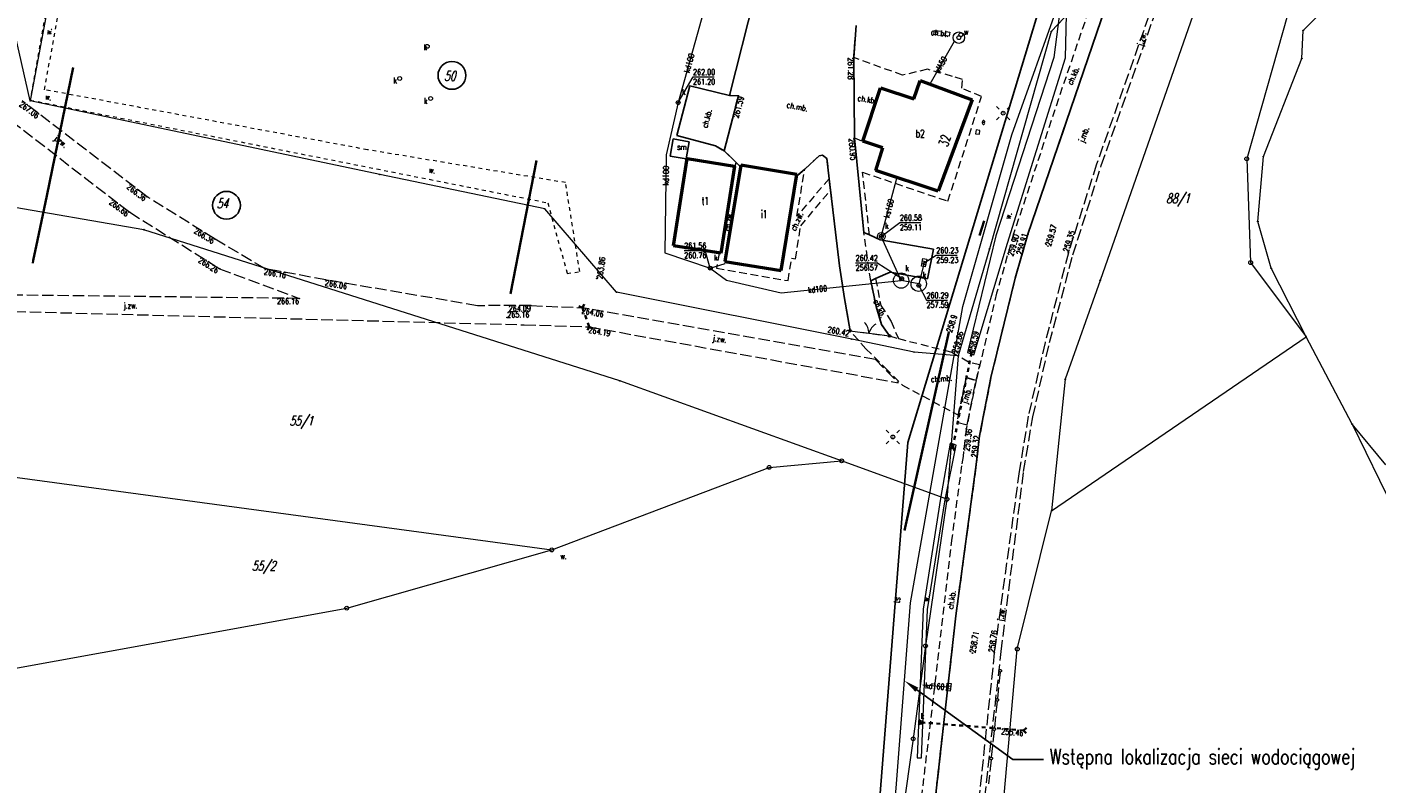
# Model space of a CAD drawing. Header units: metres. Extents: x 8389512 to 8390482, y 5507926 to 5510333.
# Tile 16 of 49: x 8389859 to 8390034, y 5508710 to 5508808. Entities that reach past the tile are written whole.
import ezdxf
from ezdxf import colors
from ezdxf.entities.mleader import LeaderData, LeaderLine
from ezdxf.enums import TextEntityAlignment as Align
from ezdxf.math import Vec2, Vec3

# ---------------------------------------------------------------- set-up
doc = ezdxf.new("R2010")
doc.units = ezdxf.units.M
doc.header["$MEASUREMENT"] = 0
for name, pattern in [('1', [0]), ('2_OTDM', [0]), ('2_OTKC', [1.5, 1, -0.5]), ('2_OTKJ', [2, 1.5, -0.5]), ('2_OTKK', [0]), ('2_OTKR', [0]), ('2_OTWM', [1, 0.5, -0.5]), ('3_EGBU_A', [0]), ('4_SUKP', [0]), ('4_SULO', [0]), ('4_SUPK', [0]), ('4_SUWP', [0])]:
    doc.linetypes.add(name, pattern=pattern)
doc.layers.get('0').update_dxf_attribs({"color": 252, "linetype": 'CONTINUOUS', "lineweight": 100})
for name, color, linetype, lineweight in [('Dzialki', 252, '1', 18), ('EADTD_T_0', 252, 'CONTINUOUS', 25), ('EGBB_E_T_0', 252, 'CONTINUOUS', 20), ('EGBB_L_0', 252, '3_EGBU_A', 50), ('Numery_dzialek', 252, 'CONTINUOUS', 13), ('OTD_E_T_5', 252, 'CONTINUOUS', 0), ('OTD_L_8', 252, '2_OTDM', 25), ('OTK_E_T_0', 252, 'CONTINUOUS', 0), ('OTK_E_T_1', 252, 'CONTINUOUS', 0), ('OTK_E_T_4', 252, 'CONTINUOUS', 0), ('OTK_L_0', 252, '2_OTKJ', 18), ('OTK_L_1', 252, '2_OTKK', 25), ('OTK_L_11', 252, 'CONTINUOUS', 18), ('OTK_L_2', 252, '2_OTKC', 18), ('OTK_L_5', 252, 'CONTINUOUS', 18), ('OTK_L_8', 252, 'CONTINUOUS', 35), ('OTO_L_1', 252, 'CONTINUOUS', 18), ('OTR_T_0', 252, 'CONTINUOUS', 18), ('OTW_E_T_1', 252, 'CONTINUOUS', 0), ('OTW_E_T_2', 252, 'CONTINUOUS', 0), ('OTW_L_3', 252, 'CONTINUOUS', 18), ('Oz działek', 3, 'CONTINUOUS', 25), ('PROJEKTOWANA KANALIZACJA', 1, 'CONTINUOUS', 25), ('PROJEKTOWANA WODA', 220, 'CONTINUOUS', 18), ('Punkty', 252, 'CONTINUOUS', 9), ('SUE_T_3', 252, 'CONTINUOUS', 18), ('SUK_E_T_4', 252, 'CONTINUOUS', 0), ('SUK_T_1', 252, 'CONTINUOUS', 18), ('SUK_T_3', 252, 'CONTINUOUS', 18), ('SUL_L_1', 252, '4_SULO', 35), ('SUP_E_T_1', 7, 'CONTINUOUS', 0), ('SUP_L_1', 252, '4_SUPK', 18), ('SUP_T_4', 7, 'CONTINUOUS', 18), ('SUTP_E_T_0', 252, 'CONTINUOUS', 0), ('SUTR_T_0', 252, 'CONTINUOUS', 18), ('SUW_T_3', 252, 'CONTINUOUS', 18), ('SUWP_E_T_0', 5, 'CONTINUOUS', 0), ('SUWP_L_0', 5, '4_SUWP', 18)]:
    doc.layers.add(name, color=color, linetype=linetype, lineweight=lineweight)
for name, color, linetype, lineweight, true_color in [('SUKP_E_T_0', 7, 'CONTINUOUS', 0, 0x803300), ('SUKP_L_0', 7, '4_SUKP', 18, 0x803300), ('SUKR_T_0', 7, 'CONTINUOUS', 18, 0x803300)]:
    doc.layers.add(name, color=color, linetype=linetype, lineweight=lineweight, true_color=true_color)
doc.styles.get("Standard").update_dxf_attribs({"font": 'Simplex.SHX', "width": 0.75})

# ---------------------------------------------------------------- blocks, each defined once
blk = doc.blocks.new('GRO')
at = {"linetype": 'Continuous'}
blk.add_circle((0, 0), 0.045, dxfattribs=at)
blk = doc.blocks.new('GRT')
at = {"linetype": 'Continuous'}
blk.add_circle((0, 0), 0.25, dxfattribs=at)
blk = doc.blocks.new('2_OTRS')
at = {"linetype": 'Continuous'}
blk.add_circle((0, 0), 0.045, dxfattribs=at)
blk = doc.blocks.new('4_SUEO_W')
at = {"linetype": 'Continuous'}
for p, q in [((-0.53035, 0.53035), (-0.8839, 0.8839)), ((0.53035, 0.53035), (0.8839, 0.8839)), ((-0.53035, -0.53035), (-0.8839, -0.8839)), ((0.53035, -0.53035), (0.8839, -0.8839))]:
    blk.add_line(p, q, dxfattribs=at)
blk.add_circle((0, 0), 0.025, dxfattribs=at)
blk = doc.blocks.new('4_SUPP')
at = {"linetype": 'Continuous'}
blk.add_circle((0, 0), 0.25, dxfattribs=at)
blk = doc.blocks.new('4_SUKK')
at = {"linetype": 'Continuous'}
for p, q in [((-0.5, -0.25), (-0.5, 0.25)), ((-0.5, 0.25), (0.5, 0.25)), ((-0.175, 0.25), (-0.175, -0.25)), ((0.175, 0.25), (0.175, -0.25)), ((0.5, 0.25), (0.5, -0.25)), ((0.5, -0.25), (-0.5, -0.25))]:
    blk.add_line(p, q, dxfattribs=at)
blk = doc.blocks.new('4_SUKS')
at = {"linetype": 'Continuous'}
blk.add_circle((0, 0), 0.25, dxfattribs=at)
blk = doc.blocks.new('4_SUPS')
at = {"linetype": 'Continuous'}
blk.add_circle((0, 0), 0.0625, dxfattribs=at)
blk = doc.blocks.new('4_SUPW')
at = {"linetype": 'Continuous'}
blk.add_circle((0, 0), 0.25, dxfattribs=at)
blk = doc.blocks.new('4_SUPW_A')
at = {"linetype": 'Continuous'}
for p, q in [((0.25, 0.25), (-0.25, 0.25)), ((-0.25, 0.25), (-0.25, -0.25)), ((0.25, -0.25), (0.25, 0.25)), ((-0.25, -0.25), (0.25, -0.25))]:
    blk.add_line(p, q, dxfattribs=at)
blk = doc.blocks.new('4_SUWS')
at = {"linetype": 'Continuous'}
for radius in [0.75, 0.25]:
    blk.add_circle((0, 0), radius, dxfattribs=at)

msp = doc.modelspace()

# ---------------------------------------------------------------- linework, layer by layer
at = {"layer": 'Dzialki'}
for p, q in [((8389878.62, 5508904.82), (8389859.03, 5508798.48)), ((8390027.43, 5508826.02), (8390017.5, 5508790.93)), ((8390024.86, 5508807.63), (8390035.43, 5508818.37)), ((8389997.86, 5508813.7), (8389992.04, 5508807.49)), ((8390011.11, 5508811.32), (8389998.41, 5508775.1)), ((8389859.03, 5508798.48), (8389857.05, 5508807.13)), ((8389992.04, 5508807.49), (8389984, 5508779.19)), ((8390024.68, 5508803.98), (8390024.86, 5508807.63)), ((8390019.67, 5508791.24), (8390024.68, 5508803.98)), ((8389904.57, 5508788.89), (8389859.03, 5508798.48)), ((8390017.5, 5508790.93), (8390018.01, 5508777.41)), ((8390018.95, 5508782.77), (8390019.67, 5508791.24)), ((8389926.05, 5508784.4), (8389904.57, 5508788.89)), ((8389873.83, 5508781.7), (8389852.05, 5508785.45)), ((8389935.42, 5508773.57), (8389926.05, 5508784.4)), ((8390020.68, 5508776.67), (8390018.95, 5508782.77)), ((8389935.83, 5508762.01), (8389873.83, 5508781.7)), ((8389984, 5508779.19), (8389979.93, 5508765.26)), ((8390018.01, 5508777.41), (8390025.23, 5508767.74)), ((8390025.23, 5508767.74), (8390020.68, 5508776.67)), ((8389998.41, 5508775.1), (8389993.85, 5508762.21)), ((8389966.06, 5508767.43), (8389935.42, 5508773.57)), ((8389992.08, 5508745.08), (8390025.23, 5508767.74)), ((8390031.24, 5508756.36), (8390025.23, 5508767.74)), ((8389974.18, 5508765.76), (8389966.06, 5508767.43)), ((8389979.93, 5508765.26), (8389974.18, 5508765.76)), ((8389979.93, 5508765.26), (8389978.45, 5508746.59)), ((8389964.73, 5508751.59), (8389935.83, 5508762.01)), ((8389993.85, 5508762.21), (8389992.08, 5508745.08)), ((8390035.61, 5508751.08), (8390031.24, 5508756.36)), ((8390031.24, 5508756.36), (8390040.14, 5508738.09)), ((8389844.41, 5508751.18), (8389926.96, 5508739.99)), ((8389926.96, 5508739.99), (8389955.28, 5508750.74)), ((8389955.28, 5508750.74), (8389964.73, 5508751.59)), ((8389978.45, 5508746.59), (8389964.73, 5508751.59)), ((8389978.45, 5508746.59), (8389975.65, 5508727.48)), ((8389987.61, 5508727.08), (8389992.08, 5508745.08)), ((8389900.25, 5508732.4), (8389926.96, 5508739.99)), ((8389855.92, 5508724.35), (8389900.25, 5508732.4)), ((8389975.65, 5508727.48), (8389974.04, 5508715.38)), ((8389984.91, 5508697.12), (8389987.61, 5508727.08)), ((8389974.04, 5508715.38), (8389971.51, 5508697.61))]:
    msp.add_line(p, q, dxfattribs=at)
at = {"layer": 'EGBB_L_0', "linetype": '3_EGBU_A'}
for p, q in [((8389974.15, 5508798.73), (8389974.94, 5508801.13)), ((8389974.94, 5508801.13), (8389981.75, 5508798.59)), ((8389967.51, 5508793.22), (8389969.8, 5508800.16)), ((8389969.8, 5508800.16), (8389974.15, 5508798.73)), ((8389981.75, 5508798.59), (8389977.31, 5508786.7)), ((8389970.09, 5508792.34), (8389967.51, 5508793.22)), ((8389969.17, 5508789.39), (8389970.09, 5508792.34)), ((8389942.83, 5508779.61), (8389944.62, 5508790.95)), ((8389944.62, 5508790.95), (8389950.78, 5508789.99)), ((8389950.78, 5508789.99), (8389948.97, 5508778.62)), ((8389951.58, 5508790.08), (8389949.53, 5508777.57)), ((8389958.89, 5508788.88), (8389951.58, 5508790.08)), ((8389956.84, 5508776.37), (8389958.89, 5508788.88)), ((8389977.31, 5508786.7), (8389969.17, 5508789.39)), ((8389948.97, 5508778.62), (8389942.83, 5508779.61)), ((8389949.53, 5508777.57), (8389956.84, 5508776.37))]:
    msp.add_line(p, q, dxfattribs=at)
at = {"layer": 'OTD_L_8', "linetype": '2_OTDM'}
for p, q in [((8389942.4, 5508791.28), (8389942.8, 5508793.52)), ((8389942.8, 5508793.52), (8389944.87, 5508793.15)), ((8389944.87, 5508793.15), (8389944.47, 5508790.91)), ((8389944.47, 5508790.91), (8389942.4, 5508791.28))]:
    msp.add_line(p, q, dxfattribs=at)
at = {"layer": 'OTK_L_0', "linetype": '2_OTKJ'}
for p, q in [((8390009.39, 5508822.74), (8389997.95, 5508790.23)), ((8389998.56, 5508790.07), (8390010.06, 5508822.51)), ((8389999.06, 5508810.54), (8389989, 5508781.12)), ((8389874.27, 5508785.97), (8389857.98, 5508798.48)), ((8389856.55, 5508795.89), (8389871.98, 5508783.96)), ((8389997.95, 5508790.23), (8389994.27, 5508778.69)), ((8389994.86, 5508778.42), (8389998.56, 5508790.07)), ((8389883.13, 5508780.46), (8389874.27, 5508785.97)), ((8389871.98, 5508783.96), (8389883.69, 5508776.62)), ((8389889.57, 5508776.63), (8389883.13, 5508780.46)), ((8389989, 5508781.12), (8389987.35, 5508775.37)), ((8389994.27, 5508778.69), (8389991.23, 5508767.01)), ((8389991.81, 5508767), (8389994.86, 5508778.42)), ((8389883.69, 5508776.62), (8389894.06, 5508772.75)), ((8389897.51, 5508775.16), (8389889.57, 5508776.63)), ((8389917.28, 5508771.8), (8389897.51, 5508775.16)), ((8389987.35, 5508775.37), (8389984.94, 5508765.61)), ((8389894.06, 5508772.75), (8389852.95, 5508773.22)), ((8389924.24, 5508771.81), (8389917.28, 5508771.8)), ((8389924.24, 5508771.81), (8389930.95, 5508771.54)), ((8389969.15, 5508764.77), (8389930.95, 5508771.54)), ((8389852.95, 5508771.15), (8389923.38, 5508769.31)), ((8389923.38, 5508769.31), (8389931.84, 5508769.04)), ((8389931.84, 5508769.04), (8389972.09, 5508761.77)), ((8389991.23, 5508767.01), (8389989.04, 5508757.4)), ((8389989.64, 5508757.31), (8389991.81, 5508767)), ((8389969.15, 5508764.77), (8389972.09, 5508761.77)), ((8389984.94, 5508765.61), (8389984.23, 5508762.68)), ((8389980.96, 5508762.43), (8389979.74, 5508756.63)), ((8389982.25, 5508762.05), (8389980.96, 5508762.43)), ((8389984.23, 5508762.68), (8389982.71, 5508754.86)), ((8389981.08, 5508756.3), (8389982.25, 5508762.05)), ((8389989.04, 5508757.4), (8389987.86, 5508750.19)), ((8389988.44, 5508750.2), (8389989.64, 5508757.31)), ((8389979.74, 5508756.63), (8389981.08, 5508756.3)), ((8389982.71, 5508754.86), (8389982.27, 5508751.1)), ((8389982.27, 5508751.1), (8389979.61, 5508731.42)), ((8389987.86, 5508750.19), (8389984.62, 5508726.6)), ((8389985.51, 5508726.74), (8389988.44, 5508750.2)), ((8389979.61, 5508731.42), (8389975.57, 5508695.56)), ((8389984.62, 5508726.6), (8389981.38, 5508695.89)), ((8389982.04, 5508695.76), (8389985.51, 5508726.74))]:
    msp.add_line(p, q, dxfattribs=at)
at = {"layer": 'OTK_L_1', "linetype": '2_OTKK'}
for p, q in [((8389953.47, 5508812.47), (8389950.1, 5508799.16)), ((8389989, 5508781.12), (8389999.06, 5508810.54)), ((8389966.3, 5508804.12), (8389966.64, 5508808.29)), ((8389966.39, 5508793.64), (8389966.3, 5508804.12)), ((8389944.95, 5508800.42), (8389943.24, 5508793.95)), ((8389950.1, 5508799.16), (8389944.95, 5508800.42)), ((8389949.43, 5508791.95), (8389951.28, 5508799.15)), ((8389951.28, 5508799.15), (8389950.1, 5508799.16)), ((8389943.24, 5508793.95), (8389948.3, 5508792.64)), ((8389948.3, 5508792.64), (8389949.43, 5508791.95)), ((8389967.61, 5508781.33), (8389966.39, 5508793.64)), ((8389949.43, 5508791.95), (8389950.96, 5508790.48)), ((8389959.93, 5508789.59), (8389961.79, 5508791.31)), ((8389961.79, 5508791.31), (8389962.25, 5508791.41)), ((8389962.25, 5508791.41), (8389962.8, 5508790.98)), ((8389962.8, 5508790.98), (8389963.1, 5508788.33)), ((8389950.96, 5508790.48), (8389951.53, 5508789.91)), ((8389958.98, 5508788.77), (8389959.93, 5508789.59)), ((8389963.1, 5508788.33), (8389963.27, 5508786.85)), ((8389963.27, 5508786.85), (8389964.43, 5508776.98)), ((8389968.36, 5508781.04), (8389967.61, 5508781.33)), ((8389969.73, 5508780.38), (8389968.36, 5508781.04)), ((8389976.68, 5508779.17), (8389969.73, 5508780.38)), ((8389987.35, 5508775.37), (8389989, 5508781.12)), ((8389975.93, 5508775.3), (8389976.68, 5508779.17)), ((8389964.43, 5508776.98), (8389965.1, 5508772.75)), ((8389968.52, 5508775.04), (8389969.15, 5508775.32)), ((8389969.24, 5508771.69), (8389968.52, 5508775.04)), ((8389969.15, 5508775.32), (8389971.04, 5508776.17)), ((8389971.04, 5508776.17), (8389975.93, 5508775.3)), ((8389984.94, 5508765.61), (8389987.35, 5508775.37)), ((8389965.1, 5508772.75), (8389965.82, 5508768.54)), ((8389969.91, 5508769.35), (8389969.24, 5508771.69)), ((8389970.98, 5508767.86), (8389969.91, 5508769.35)), ((8389984.23, 5508762.68), (8389984.94, 5508765.61)), ((8389982.71, 5508754.86), (8389984.23, 5508762.68)), ((8389982.27, 5508751.1), (8389982.71, 5508754.86)), ((8389979.61, 5508731.42), (8389982.27, 5508751.1)), ((8389975.57, 5508695.56), (8389979.61, 5508731.42))]:
    msp.add_line(p, q, dxfattribs=at)
at = {"layer": 'OTK_L_11', "linetype": '2_OTKJ'}
for p, q in [((8389985.38, 5508724.08), (8389985.02, 5508720.64)), ((8389984.98, 5508720.27), (8389984.63, 5508716.82)), ((8389984.59, 5508716.45), (8389984.23, 5508713.01)), ((8389984.19, 5508712.64), (8389983.87, 5508709.51))]:
    msp.add_line(p, q, dxfattribs=at)
for centre in [(8389985.39, 5508724.25), (8389985, 5508720.45), (8389984.61, 5508716.64), (8389984.21, 5508712.83)]:
    msp.add_circle(centre, 0.17, dxfattribs=at)
at = {"layer": 'OTK_L_2', "linetype": '2_OTKC'}
for p, q in [((8389998.82, 5508815.82), (8389992.98, 5508798.75)), ((8389953.47, 5508812.47), (8389950.1, 5508799.16)), ((8389989, 5508781.12), (8389999.06, 5508810.54)), ((8389966.3, 5508804.12), (8389966.64, 5508808.29)), ((8389976.74, 5508807.14), (8389976.81, 5508807.66)), ((8389978.74, 5508806.91), (8389976.74, 5508807.14)), ((8389976.81, 5508807.66), (8389978.83, 5508807.44)), ((8389978.83, 5508807.44), (8389978.74, 5508806.91)), ((8389966.3, 5508804.12), (8389966.39, 5508793.64)), ((8389972.67, 5508801.82), (8389966.3, 5508804.12)), ((8389975.91, 5508802.59), (8389972.67, 5508801.82)), ((8389974.15, 5508798.73), (8389974.94, 5508801.13)), ((8389974.94, 5508801.13), (8389981.75, 5508798.59)), ((8389979.16, 5508801.67), (8389975.91, 5508802.59)), ((8389980.49, 5508801.25), (8389979.16, 5508801.67)), ((8389980.38, 5508800.14), (8389980.49, 5508801.25)), ((8389944.95, 5508800.42), (8389943.24, 5508793.95)), ((8389950.1, 5508799.16), (8389944.95, 5508800.42)), ((8389967.51, 5508793.22), (8389969.8, 5508800.16)), ((8389969.8, 5508800.16), (8389974.15, 5508798.73)), ((8389982.96, 5508799.04), (8389980.38, 5508800.14)), ((8389949.43, 5508791.95), (8389951.28, 5508799.15)), ((8389951.28, 5508799.15), (8389950.1, 5508799.16)), ((8389981.75, 5508798.59), (8389977.31, 5508786.7)), ((8389978.58, 5508785.41), (8389982.96, 5508799.04)), ((8389992.98, 5508798.75), (8389987.14, 5508781.16)), ((8389943.24, 5508793.95), (8389948.3, 5508792.64)), ((8389948.3, 5508792.64), (8389949.43, 5508791.95)), ((8389966.39, 5508793.64), (8389967.61, 5508781.33)), ((8389966.39, 5508793.64), (8389967.51, 5508793.22)), ((8389970.09, 5508792.34), (8389967.51, 5508793.22)), ((8389969.17, 5508789.39), (8389970.09, 5508792.34)), ((8389949.43, 5508791.95), (8389950.96, 5508790.48)), ((8389959.93, 5508789.59), (8389961.79, 5508791.31)), ((8389961.79, 5508791.31), (8389962.25, 5508791.41)), ((8389962.25, 5508791.41), (8389962.8, 5508790.98)), ((8389962.8, 5508790.98), (8389963.1, 5508788.33)), ((8389949.53, 5508777.57), (8389951.58, 5508790.08)), ((8389950.96, 5508790.48), (8389950.21, 5508786.38)), ((8389951.53, 5508789.91), (8389950.96, 5508790.48)), ((8389951.58, 5508790.08), (8389951.53, 5508789.91)), ((8389951.58, 5508790.08), (8389958.89, 5508788.88)), ((8389958.89, 5508788.88), (8389956.84, 5508776.37)), ((8389958.98, 5508788.77), (8389958.89, 5508788.88)), ((8389958.9, 5508783.46), (8389959.93, 5508789.59)), ((8389959.93, 5508789.59), (8389958.98, 5508788.77)), ((8389968.36, 5508781.04), (8389967.45, 5508789.18)), ((8389967.45, 5508789.18), (8389978.58, 5508785.41)), ((8389977.31, 5508786.7), (8389969.17, 5508789.39)), ((8389963.1, 5508788.33), (8389958.9, 5508783.46)), ((8389963.27, 5508786.85), (8389963.1, 5508788.33)), ((8389950.21, 5508786.38), (8389948.97, 5508778.62)), ((8389959.4, 5508782.19), (8389963.27, 5508786.85)), ((8389963.27, 5508786.85), (8389964.43, 5508776.98)), ((8389958.72, 5508777.9), (8389959.4, 5508782.19)), ((8389968.52, 5508775.04), (8389967.61, 5508781.33)), ((8389967.61, 5508781.33), (8389968.36, 5508781.04)), ((8389987.14, 5508781.16), (8389984.92, 5508773.43)), ((8389987.35, 5508775.37), (8389989, 5508781.12)), ((8389948.79, 5508778.65), (8389948.43, 5508776.69)), ((8389948.97, 5508778.62), (8389948.79, 5508778.65)), ((8389948.43, 5508776.69), (8389957.76, 5508775.06)), ((8389956.84, 5508776.37), (8389949.53, 5508777.57)), ((8389957.76, 5508775.06), (8389958.21, 5508777.99)), ((8389958.21, 5508777.99), (8389958.72, 5508777.9)), ((8389964.43, 5508776.98), (8389965.1, 5508772.75)), ((8389968.52, 5508775.04), (8389969.15, 5508775.32)), ((8389969.24, 5508771.69), (8389968.52, 5508775.04)), ((8389969.15, 5508775.32), (8389969.82, 5508771.81)), ((8389984.94, 5508765.61), (8389987.35, 5508775.37)), ((8389984.92, 5508773.43), (8389982.25, 5508762.05)), ((8389965.1, 5508772.75), (8389965.82, 5508768.54)), ((8389969.91, 5508769.35), (8389969.24, 5508771.69)), ((8389969.82, 5508771.81), (8389971.2, 5508769.76)), ((8389971.2, 5508769.76), (8389972.12, 5508767.51)), ((8389965.82, 5508768.54), (8389970.98, 5508767.86)), ((8389967.9, 5508766.19), (8389965.82, 5508768.54)), ((8389970.98, 5508767.86), (8389969.91, 5508769.35)), ((8389970.98, 5508767.86), (8389972.12, 5508767.51)), ((8389967.9, 5508766.19), (8389970.41, 5508763.7)), ((8389972.12, 5508767.51), (8389979.09, 5508765.75)), ((8389979.09, 5508765.75), (8389981.38, 5508764.4)), ((8389982.73, 5508764.09), (8389981.38, 5508764.4)), ((8389984.23, 5508762.68), (8389984.94, 5508765.61)), ((8389970.41, 5508763.7), (8389972.64, 5508761.46)), ((8389979.93, 5508757.54), (8389980.96, 5508762.43)), ((8389980.96, 5508762.43), (8389982.25, 5508762.05)), ((8389982.25, 5508762.05), (8389982.73, 5508764.09)), ((8389982.71, 5508754.86), (8389984.23, 5508762.68)), ((8389972.64, 5508761.46), (8389979.22, 5508757.93)), ((8389982.25, 5508762.05), (8389980.97, 5508755.78)), ((8389979.22, 5508757.93), (8389979.88, 5508757.6)), ((8389979.88, 5508757.6), (8389979.93, 5508757.54)), ((8389980.97, 5508755.78), (8389980.54, 5508752.17)), ((8389982.27, 5508751.1), (8389982.71, 5508754.86)), ((8389980.54, 5508752.17), (8389980.35, 5508750.94)), ((8389980.35, 5508750.94), (8389979.09, 5508741.52)), ((8389979.61, 5508731.42), (8389982.27, 5508751.1)), ((8389979.09, 5508741.52), (8389974.57, 5508703.08)), ((8389975.57, 5508695.56), (8389979.61, 5508731.42))]:
    msp.add_line(p, q, dxfattribs=at)
at = {"layer": 'OTK_L_5', "linetype": '2_OTKR'}
for p, q in [((8389993.89, 5508804.07), (8389994.07, 5508811.62)), ((8389993.05, 5508809.5), (8389992.37, 5508804.12)), ((8389992.37, 5508804.12), (8389984.83, 5508780.89)), ((8389986.33, 5508779.95), (8389993.89, 5508804.07)), ((8389984.83, 5508780.89), (8389981.11, 5508765.7)), ((8389981.95, 5508765.4), (8389986.33, 5508779.95)), ((8389981.11, 5508765.7), (8389981.95, 5508765.4)), ((8389978.85, 5508753.89), (8389977.61, 5508746.68)), ((8389978.23, 5508746.53), (8389979.63, 5508753.65)), ((8389979.63, 5508753.65), (8389978.85, 5508753.89)), ((8389977.61, 5508746.68), (8389975.34, 5508732.29)), ((8389975.93, 5508732.24), (8389978.23, 5508746.53)), ((8389975.34, 5508732.29), (8389974.56, 5508712.91)), ((8389975.12, 5508712.9), (8389975.93, 5508732.24)), ((8389974.56, 5508712.91), (8389975.12, 5508712.9))]:
    msp.add_line(p, q, dxfattribs=at)
at = {"layer": 'OTK_L_8', "linetype": '2_OTKJ'}
for p, q in [((8389930.95, 5508771.54), (8389930.51, 5508771.75)), ((8389930.95, 5508771.54), (8389931.17, 5508771.98)), ((8389931.12, 5508771.07), (8389930.95, 5508771.54)), ((8389931.48, 5508770.05), (8389931.3, 5508770.56)), ((8389931.84, 5508769.04), (8389931.66, 5508769.55)), ((8389931.62, 5508768.59), (8389931.84, 5508769.04)), ((8389932.28, 5508768.83), (8389931.84, 5508769.04)), ((8389981.64, 5508765.66), (8389981.36, 5508766.07)), ((8389981.35, 5508764.19), (8389981.45, 5508764.68)), ((8389981.54, 5508765.17), (8389981.64, 5508765.66)), ((8389981.64, 5508765.66), (8389982.05, 5508765.94)), ((8389980.96, 5508762.22), (8389981.06, 5508762.71)), ((8389981.15, 5508763.2), (8389981.25, 5508763.69)), ((8389980.57, 5508760.25), (8389980.67, 5508760.74)), ((8389980.77, 5508761.23), (8389980.86, 5508761.73)), ((8389980.38, 5508759.26), (8389980.47, 5508759.76)), ((8389979.99, 5508757.3), (8389980.08, 5508757.79)), ((8389980.18, 5508758.28), (8389980.28, 5508758.77)), ((8389979.6, 5508755.33), (8389979.7, 5508755.82)), ((8389979.79, 5508756.31), (8389979.89, 5508756.8)), ((8389979.21, 5508753.36), (8389979.31, 5508753.85)), ((8389979.4, 5508754.34), (8389979.5, 5508754.84)), ((8389978.8, 5508753.08), (8389979.21, 5508753.36)), ((8389979.49, 5508752.95), (8389979.21, 5508753.36)), ((8389974.73, 5508717.2), (8389975.11, 5508717.52)), ((8389974.79, 5508717.9), (8389975.11, 5508717.52)), ((8389975.11, 5508717.52), (8389975.6, 5508717.48)), ((8389976.1, 5508717.44), (8389976.59, 5508717.41)), ((8389977.08, 5508717.37), (8389977.58, 5508717.33)), ((8389978.07, 5508717.29), (8389978.56, 5508717.25)), ((8389979.06, 5508717.22), (8389979.55, 5508717.18)), ((8389980.04, 5508717.14), (8389980.54, 5508717.1)), ((8389981.03, 5508717.06), (8389981.52, 5508717.02)), ((8389982.02, 5508716.99), (8389982.51, 5508716.95)), ((8389983, 5508716.91), (8389983.49, 5508716.87)), ((8389983.99, 5508716.83), (8389984.48, 5508716.8)), ((8389984.97, 5508716.76), (8389985.47, 5508716.72)), ((8389988.43, 5508716.49), (8389988.81, 5508716.81)), ((8389985.96, 5508716.68), (8389986.45, 5508716.64)), ((8389986.95, 5508716.61), (8389987.44, 5508716.57)), ((8389987.93, 5508716.53), (8389988.43, 5508716.49)), ((8389988.43, 5508716.49), (8389988.75, 5508716.11))]:
    msp.add_line(p, q, dxfattribs=at)
at = {"layer": 'OTO_L_1'}
for p, q in [((8389965.82, 5508768.54), (8389967.78, 5508768.28)), ((8389967.53, 5508768.31), (8389969.02, 5508768.12)), ((8389969.02, 5508768.12), (8389970.98, 5508767.86))]:
    msp.add_line(p, q, dxfattribs=at)
for centre in [(8389965.82, 5508768.54), (8389970.98, 5508767.86)]:
    msp.add_circle(centre, 0.17, dxfattribs=at)
for centre, start, end in [((8389966.28, 5508768.2), 0.5164, 44.5907), ((8389970.21, 5508767.69), 120.5531, 164.6275)]:
    msp.add_arc(centre, 2, start, end, dxfattribs=at)
at = {"layer": 'OTW_L_3', "linetype": '2_OTWM'}
for p, q in [((8389865.91, 5508838.25), (8389859.02, 5508798.57)), ((8389860.9, 5508799.92), (8389867.75, 5508838.7)), ((8389902.94, 5508792.11), (8389860.9, 5508799.92)), ((8389859.02, 5508798.57), (8389926.47, 5508785.19)), ((8389928.76, 5508787.83), (8389902.94, 5508792.11)), ((8389930.61, 5508776.24), (8389928.76, 5508787.83)), ((8389926.47, 5508785.19), (8389928.96, 5508775.99)), ((8389928.96, 5508775.99), (8389930.61, 5508776.24))]:
    msp.add_line(p, q, dxfattribs=at)
at = {"layer": 'Oz działek', "linetype": 'Continuous'}
for centre in [(8389913.96, 5508801.79), (8389884.59, 5508784.88)]:
    msp.add_circle(centre, 1.81, dxfattribs=at)
at = {"layer": 'PROJEKTOWANA KANALIZACJA', "linetype": 'Continuous'}
for p, q in [((8389973.37, 5508753.99), (8389997.42, 5508833.55)), ((8389966.16, 5508663.06), (8389973.37, 5508753.99))]:
    msp.add_line(p, q, dxfattribs=at)
at = {"layer": 'PROJEKTOWANA WODA', "linetype": 'Continuous'}
for p, q in [((8389986.91, 5508794.04), (8390001.6, 5508835.21)), ((8389980.53, 5508771.69), (8389986.91, 5508794.04)), ((8389973.68, 5508733.11), (8389980.53, 5508771.69)), ((8389969.25, 5508674.94), (8389973.68, 5508733.11))]:
    msp.add_line(p, q, dxfattribs=at)
at = {"layer": 'SUKP_L_0', "linetype": '4_SUKP'}
for p, q in [((8389947.68, 5508813.55), (8389943.43, 5508798.25)), ((8389943.43, 5508798.25), (8389941.87, 5508791.46)), ((8389941.87, 5508791.46), (8389941.68, 5508778.7)), ((8389969.9, 5508780.83), (8389972.02, 5508788.7)), ((8389972.48, 5508775.07), (8389969.9, 5508780.83)), ((8389941.68, 5508778.7), (8389947.62, 5508776.68)), ((8389947.62, 5508776.68), (8389949.56, 5508777.29)), ((8389947.62, 5508776.68), (8389949.74, 5508775.14)), ((8389975.47, 5508777.4), (8389974.77, 5508774.65)), ((8389949.74, 5508775.14), (8389956.87, 5508773.47)), ((8389956.87, 5508773.47), (8389972.48, 5508775.07)), ((8389974.77, 5508774.65), (8389972.48, 5508775.07)), ((8389978.68, 5508722.1), (8389975.3, 5508722.37))]:
    msp.add_line(p, q, dxfattribs=at)
at = {"layer": 'SUKR_T_0', "linetype": 'Continuous', "lineweight": 0}
for p, q in [((8389943.43, 5508798.25), (8389945.37, 5508801.6)), ((8389945.37, 5508801.6), (8389948.11, 5508801.6)), ((8389969.9, 5508780.83), (8389972.31, 5508782.63)), ((8389972.31, 5508782.63), (8389975.05, 5508782.63)), ((8389944.22, 5508778.99), (8389946.94, 5508778.99)), ((8389947.62, 5508776.68), (8389946.94, 5508778.99)), ((8389975.47, 5508777.4), (8389977.05, 5508778.38)), ((8389977.05, 5508778.38), (8389979.79, 5508778.38)), ((8389966.55, 5508777.38), (8389969.32, 5508777.38)), ((8389972.55, 5508775.31), (8389969.32, 5508777.38)), ((8389974.79, 5508774.44), (8389975.78, 5508772.53)), ((8389975.78, 5508772.53), (8389978.52, 5508772.53))]:
    msp.add_line(p, q, dxfattribs=at)
at = {"layer": 'SUL_L_1', "linetype": '4_SULO'}
for p, q in [((8389864.63, 5508802.81), (8389861.18, 5508786.11)), ((8389921.59, 5508773.35), (8389924.98, 5508790.69)), ((8389861.18, 5508786.11), (8389859.95, 5508780.32)), ((8389982.68, 5508780.93), (8389983.28, 5508782.84)), ((8389859.95, 5508780.32), (8389859.42, 5508777.67)), ((8389859.42, 5508777.67), (8389859.38, 5508777.34)), ((8389978.71, 5508768.35), (8389972.93, 5508742.52))]:
    msp.add_line(p, q, dxfattribs=at)
at = {"layer": 'SUP_L_1', "linetype": '4_SUPK'}
for centre, radius in [((8389969.9, 5508780.83), 0.498), ((8389972.48, 5508775.07), 0.998), ((8389974.77, 5508774.65), 1)]:
    msp.add_circle(centre, radius, dxfattribs=at)
at = {"layer": 'SUWP_L_0', "linetype": '4_SUWP'}
msp.add_line((8389979.37, 5508806.21), (8389976.2, 5508800.66), dxfattribs=at)

# ---------------------------------------------------------------- block references
at = {"layer": 'OTR_T_0'}
for p in [(8389966.3, 5508804.12), (8389951.28, 5508799.15), (8389966.39, 5508793.64), (8389874.27, 5508785.97), (8389871.98, 5508783.96), (8389883.13, 5508780.46), (8389987.14, 5508781.16), (8389989, 5508781.12), (8389991.61, 5508779.57), (8389994.27, 5508778.69), (8389883.69, 5508776.62), (8389889.57, 5508776.63), (8389897.51, 5508775.16), (8389932.83, 5508775.33), (8389894.06, 5508772.75), (8389924.24, 5508771.81), (8389930.95, 5508771.54), (8389921.16, 5508770.27), (8389931.84, 5508769.04), (8389965.82, 5508768.54), (8389979.09, 5508765.75), (8389981.64, 5508765.66), (8389980.97, 5508755.78), (8389982.71, 5508754.86), (8389981.77, 5508726.56), (8389984.62, 5508726.6), (8389988.43, 5508716.49)]:
    msp.add_blockref('2_OTRS', p, dxfattribs=at)
at = {"layer": 'Punkty'}
for name, p in [('GRO', (8389992.04, 5508807.49)), ('GRO', (8390024.86, 5508807.63)), ('GRO', (8390024.68, 5508803.98)), ('GRO', (8389859.03, 5508798.48)), ('GRT', (8390017.5, 5508790.93)), ('GRO', (8390019.67, 5508791.24)), ('GRO', (8389904.57, 5508788.89)), ('GRO', (8389926.05, 5508784.4)), ('GRO', (8390018.95, 5508782.77)), ('GRO', (8389873.83, 5508781.7)), ('GRO', (8389984, 5508779.19)), ('GRT', (8390018.01, 5508777.41)), ('GRO', (8390020.68, 5508776.67)), ('GRO', (8389998.41, 5508775.1)), ('GRO', (8389935.42, 5508773.57)), ('GRO', (8390025.23, 5508767.74)), ('GRO', (8389966.06, 5508767.43)), ('GRO', (8389974.18, 5508765.76)), ('GRO', (8389979.93, 5508765.26)), ('GRO', (8389935.83, 5508762.01)), ('GRO', (8389993.85, 5508762.21)), ('GRO', (8390031.24, 5508756.36)), ('GRT', (8389955.28, 5508750.74)), ('GRT', (8389964.73, 5508751.59)), ('GRT', (8389978.45, 5508746.59)), ('GRO', (8389992.08, 5508745.08)), ('GRT', (8389926.96, 5508739.99)), ('GRT', (8389900.25, 5508732.4)), ('GRT', (8389975.65, 5508727.48)), ('GRT', (8389987.61, 5508727.08)), ('GRT', (8389974.04, 5508715.38))]:
    msp.add_blockref(name, p, dxfattribs=at)
at = {"layer": 'SUE_T_3'}
for name, p in [('4_SUEO_W', (8389985.77, 5508796.88)), ('4_SUPP', (8389985.77, 5508796.88)), ('4_SUEO_W', (8389971.4, 5508754.7)), ('4_SUPP', (8389971.4, 5508754.7))]:
    msp.add_blockref(name, p, dxfattribs=at)
at = {"layer": 'SUK_T_1'}
for p, rotation in [((8389975.47, 5508777.4), 78.61462038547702), ((8389978.68, 5508722.1), 84.28941475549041)]:
    msp.add_blockref('4_SUKK', p, dxfattribs=dict(at, rotation=rotation))
at = {"layer": 'SUK_T_3'}
for p in [(8389910.75, 5508805.57), (8389907.15, 5508801.39), (8389911.18, 5508798.78), (8389975.11, 5508717.52)]:
    msp.add_blockref('4_SUKS', p, dxfattribs=at)
at = {"layer": 'SUKR_T_0'}
for p in [(8389943.43, 5508798.25), (8389969.9, 5508780.83), (8389947.62, 5508776.68), (8389975.47, 5508777.4), (8389972.55, 5508775.31), (8389974.79, 5508774.44)]:
    msp.add_blockref('4_SUPS', p, dxfattribs=at)
at = {"layer": 'SUP_T_4'}
for p in [(8389980.26, 5508807.09), (8389943.43, 5508798.25), (8389969.9, 5508780.83), (8389947.62, 5508776.68), (8389972.55, 5508775.31), (8389974.79, 5508774.44)]:
    msp.add_blockref('4_SUPW', p, dxfattribs=at)
at = {"layer": 'SUP_T_4', "rotation": 351.7674705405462}
msp.add_blockref('4_SUPW_A', (8389982.47, 5508794.41), dxfattribs=at)
at = {"layer": 'SUTR_T_0'}
msp.add_blockref('4_SUPS', (8389978.71, 5508768.35), dxfattribs=at)
at = {"layer": 'SUW_T_3'}
msp.add_blockref('4_SUWS', (8389979.99, 5508806.71), dxfattribs=at)

# ---------------------------------------------------------------- texts
at = {"layer": 'EADTD_T_0', "width": 0.7}
msp.add_text('32', height=1.25, rotation=71.57, dxfattribs=at).set_placement((8389978.76, 5508793.1), align=Align.CENTER)
at = {"layer": 'EGBB_E_T_0', "width": 0.7}
for s, p in [('b2', (8389974.38, 5508793.72)), ('i1', (8389954.21, 5508783.22))]:
    msp.add_text(s, height=1, dxfattribs=at).set_placement(p)
msp.add_text('t1', height=1, dxfattribs=at).set_placement((8389946.97, 5508785.45), align=Align.MIDDLE)
at = {"layer": 'Numery_dzialek', "oblique": 15, "width": 0.7}
for s, p in [('50', (8389912.94, 5508802.34)), ('54', (8389883.32, 5508785.74)), ('88/1', (8390007.01, 5508786.4))]:
    msp.add_text(s, height=1.25, dxfattribs=at).set_placement(p, align=Align.TOP_LEFT)
for s, p in [('55/1', (8389894.33, 5508756.71)), ('55/2', (8389889.44, 5508737.83))]:
    msp.add_text(s, height=1.25, dxfattribs=at).set_placement(p, align=Align.MIDDLE)
at = {"layer": 'OTD_E_T_5', "lineweight": 9, "width": 0.7}
msp.add_text('sm', height=0.75, dxfattribs=at).set_placement((8389943.91, 5508792.47), align=Align.MIDDLE)
at = {"layer": 'OTK_E_T_0', "lineweight": 9, "width": 0.7}
for s, rotation, p in [('j.zw.', 73.8157, (8390003.93, 5508806.53)), ('j.mb.', 68.3795, (8389996.38, 5508794.06)), ('j.zw.', 321.3402, (8389862.94, 5508793.1)), ('j.zw.', 0.7, (8389872.08, 5508771.71)), ('j.mb.', 71.565, (8389981.09, 5508760.05)), ('j.zw.', 80.1691, (8389985.65, 5508731.6))]:
    msp.add_text(s, height=0.75, rotation=rotation, dxfattribs=at).set_placement(p, align=Align.MIDDLE)
msp.add_text('j.zw.', height=0.75, rotation=351.23, dxfattribs=at).set_placement((8389947.95, 5508767.58), align=Align.MIDDLE_LEFT)
at = {"layer": 'OTK_E_T_1', "lineweight": 9, "width": 0.7}
for s, rotation, p in [('ch.bt.', 353.3585, (8389977.52, 5508807.31)), ('ch.kb.', 66.7685, (8389994.9, 5508801.76)), ('ch.mb.', 349.2157, (8389958.95, 5508797.71)), ('ch.kb.', 351.0987, (8389968.04, 5508798.66)), ('ch.kb.', 75.4257, (8389947.17, 5508796.18)), ('ch.zw.', 80.814, (8389950.01, 5508782.77)), ('ch.zw.', 65.4877, (8389958.89, 5508782.77)), ('ch.kb.', 294.9998, (8389969.7, 5508771.42)), ('ch.mb.', 4.2679, (8389977.74, 5508762.3)), ('ch.kb.', 81.6348, (8389979.05, 5508733.49))]:
    msp.add_text(s, height=0.75, rotation=rotation, dxfattribs=at).set_placement(p, align=Align.MIDDLE)
at = {"layer": 'OTK_E_T_4', "lineweight": 9, "width": 0.7}
for rotation, p in [(73.4924, (8389986.44, 5508783.53)), (81.507, (8389975.74, 5508733.7))]:
    msp.add_text('w.', height=0.75, rotation=rotation, dxfattribs=at).set_placement(p, align=Align.MIDDLE)
at = {"layer": 'OTR_T_0', "lineweight": 9, "width": 0.7}
for s, rotation, p in [('261.28', 270.4589, (8389966.3, 5508804.12)), ('267.06', 322.4773, (8389857.98, 5508798.48)), ('260.95', 275.6622, (8389966.39, 5508793.64)), ('266.16', 349.5111, (8389889.57, 5508776.63)), ('263.86', 442.7022, (8389932.83, 5508775.33)), ('266.06', 350.3545, (8389897.51, 5508775.16)), ('264.06', 349.958, (8389930.95, 5508771.54)), ('264.19', 349.7584, (8389931.84, 5508769.04)), ('259.66', 433.879, (8389979.09, 5508765.75))]:
    msp.add_text(s, height=0.75, rotation=rotation, dxfattribs=at).set_placement(p, align=Align.TOP_LEFT)
for s, rotation, p in [('261.59', 435.6234, (8389951.28, 5508799.15)), ('266.36', 322.4773, (8389874.27, 5508785.97)), ('266.66', 322.2899, (8389871.98, 5508783.96)), ('266.36', 328.1227, (8389883.13, 5508780.46)), ('259.90', 73.9763, (8389987.14, 5508781.16)), ('266.26', 327.9199, (8389883.69, 5508776.62)), ('266.16', 359.3492, (8389894.06, 5508772.75)), ('264.09', 360.0823, (8389924.24, 5508771.81)), ('260.42', 348.783, (8389965.82, 5508768.54)), ('259.36', 83.2073, (8389980.97, 5508755.78)), ('255.46', 355.2842, (8389988.43, 5508716.49))]:
    msp.add_text(s, height=0.75, rotation=rotation, dxfattribs=at).set_placement(p, align=Align.TOP_RIGHT)
for s, rotation, p in [('259.91', 73.9888, (8389989, 5508781.12)), ('259.32', 83.3255, (8389982.71, 5508754.86))]:
    msp.add_text(s, height=0.75, rotation=rotation, dxfattribs=at).set_placement(p, align=Align.RIGHT)
for s, rotation, p in [('259.57', 73.6988, (8389991.61, 5508779.57)), ('258.59', 78.4263, (8389981.64, 5508765.66)), ('258.71', 80.3441, (8389981.77, 5508726.56))]:
    msp.add_text(s, height=0.75, rotation=rotation, dxfattribs=at).set_placement(p, align=Align.MIDDLE_LEFT)
for s, rotation, p in [('259.35', 72.313, (8389994.27, 5508778.69)), ('258.76', 82.1796, (8389984.62, 5508726.6))]:
    msp.add_text(s, height=0.75, rotation=rotation, dxfattribs=at).set_placement(p)
msp.add_text('265.16', height=0.75, dxfattribs=at).set_placement((8389921.16, 5508770.27))
at = {"layer": 'OTW_E_T_1', "lineweight": 9, "width": 0.7}
msp.add_text('w.', height=0.75, dxfattribs=at).set_placement((8389928.5, 5508739.17), align=Align.MIDDLE)
at = {"layer": 'OTW_E_T_2', "lineweight": 9, "width": 0.7}
for rotation, p in [(80.0605, (8389861.4, 5508807.54)), (349.1222, (8389861.4, 5508798.96)), (349.6809, (8389911.4, 5508789.44))]:
    msp.add_text('w.', height=0.75, rotation=rotation, dxfattribs=at).set_placement(p, align=Align.MIDDLE)
at = {"layer": 'SUK_E_T_4', "lineweight": 9, "width": 0.7}
for p in [(8389910.27, 5508805.06), (8389906.34, 5508800.75), (8389910.31, 5508798.1), (8389975.02, 5508717.99)]:
    msp.add_text('k', height=0.75, dxfattribs=at).set_placement(p)
at = {"layer": 'SUKP_E_T_0', "lineweight": 9, "width": 0.7}
for s, rotation, p in [('kd100', 74.4542, (8389944.86, 5508803.4)), ('kd100', 89.1829, (8389941.83, 5508788.75)), ('ks160', 74.9396, (8389970.88, 5508784.47)), ('kd100', 5.8708, (8389961.59, 5508773.95)), ('kd160', 355.4386, (8389976.88, 5508722.24))]:
    msp.add_text(s, height=0.75, rotation=rotation, dxfattribs=at).set_placement(p, align=Align.MIDDLE)
at = {"layer": 'SUKR_T_0', "lineweight": 9, "width": 0.7}
for s, p in [('262.00', (8389945.37, 5508802.6)), ('261.20', (8389945.37, 5508801.35)), ('260.58', (8389972.31, 5508783.63)), ('259.11', (8389972.31, 5508782.38)), ('261.56', (8389944.22, 5508779.99)), ('260.76', (8389944.22, 5508778.74)), ('260.42', (8389966.55, 5508778.38)), ('260.23', (8389977.05, 5508779.38)), ('256.57', (8389966.55, 5508777.13)), ('259.23', (8389977.05, 5508778.13)), ('260.29', (8389975.78, 5508773.53)), ('257.59', (8389975.78, 5508772.28))]:
    msp.add_text(s, height=0.75, dxfattribs=at).set_placement(p, align=Align.TOP_LEFT)
at = {"layer": 'SUP_E_T_1', "lineweight": 9, "width": 0.7}
for s, p in [('w', (8389980.66, 5508807.09)), ('k', (8389943.93, 5508799.25)), ('e', (8389982.97, 5508795.41)), ('k', (8389970.4, 5508781.82)), ('k', (8389948.12, 5508777.68)), ('k', (8389973.05, 5508776.31)), ('k', (8389975.28, 5508775.44))]:
    msp.add_text(s, height=0.75, dxfattribs=at).set_placement(p)
at = {"layer": 'SUTP_E_T_0', "lineweight": 9, "width": 0.7}
msp.add_text('ts', height=0.75, rotation=83.7831, dxfattribs=at).set_placement((8389971.95, 5508733.46), align=Align.MIDDLE)
at = {"layer": 'SUTR_T_0', "lineweight": 9, "width": 0.7}
msp.add_text('258.9', height=0.75, rotation=72.5039, dxfattribs=at).set_placement((8389978.71, 5508768.35), align=Align.MIDDLE_LEFT)
at = {"layer": 'SUWP_E_T_0', "lineweight": 9, "width": 0.7}
msp.add_text('wlA50', height=0.75, rotation=60.3132, dxfattribs=at).set_placement((8389977.62, 5508803.16), align=Align.MIDDLE)

# ---------------------------------------------------------------- leaders
at = {"layer": 'PROJEKTOWANA WODA', "linetype": 'Continuous'}
ml = msp.add_multileader_mtext('Standard', dxfattribs=at)
ml.set_content('Wstępna lokalizacja sieci wodociągowej', color=256)
ml.set_leader_properties()
ml.build(insert=Vec2(0, 0))
ml.multileader.update_dxf_attribs({"dogleg_length": 2, "arrow_head_size": 2, "scale": 2})
ctx = ml.context
ctx.base_point, ctx.scale, ctx.char_height, ctx.arrow_head_size, ctx.landing_gap_size, ctx.plane_origin = Vec3(8389991.04, 5508712.71), 2, 2, 2, 0.8, Vec3(8389972.91, 5508722.96)
notes = []
notes.append((ctx, [(0, (1, 1, 0), (8389987.04, 5508712.71), (1, 0), 4, [(0, [(8389972.91, 5508722.96)], 256, [])])]))
ctx.mtext.insert, ctx.mtext.flow_direction = Vec3(8389991.84, 5508714.07), 5
for ctx, leaders in notes:
    for number, flags, end, landing, length, lines in leaders:
        leader = LeaderData()
        leader.index, (leader.has_last_leader_line, leader.has_dogleg_vector, leader.attachment_direction) = number, flags
        leader.last_leader_point, leader.dogleg_vector, leader.dogleg_length = Vec3(end), Vec3(landing), length
        for number, points, colour, breaks in lines:
            line = LeaderLine()
            line.index, line.vertices, line.color, line.breaks = number, Vec3.list(points), colors.encode_raw_color(colour), breaks
            leader.lines.append(line)
        ctx.leaders.append(leader)

doc.saveas('drawing.dxf')
